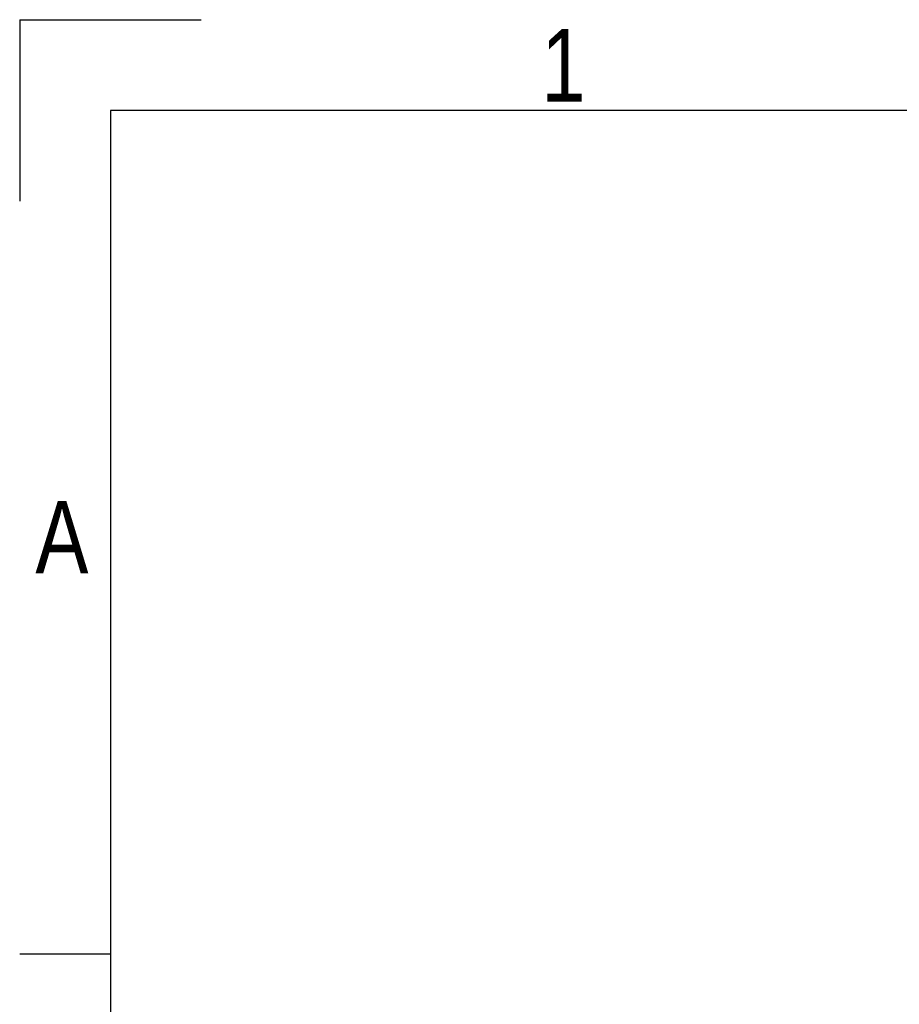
# Model space of a CAD drawing. Header units: millimetres. Extents: x 0 to 420, y 0 to 297.
# Tile 19 of 80: x 0 to 50, y 241 to 297. Entities that reach past the tile are written whole.
import ezdxf

# ---------------------------------------------------------------- set-up
doc = ezdxf.new("R2010")
doc.units = ezdxf.units.MM
doc.layers.add('CARTIGLIO', color=140, linetype='Continuous')
doc.styles.add('SLDTEXTSTYLE2', font='TXT', dxfattribs={"width": 0.821468})

msp = doc.modelspace()

# ---------------------------------------------------------------- linework, layer by layer
at = {"layer": 'CARTIGLIO', "linetype": 'Continuous'}
for p, q in [((0.0059, 296.9968), (0.0059, 286.6484)), ((0.0059, 296.9968), (10.3543, 296.9968)), ((414.8274, 291.8226), (5.1801, 291.8226)), ((5.1801, 291.8226), (5.1801, 5.171)), ((5.1801, 243.7024), (0.0059, 243.7024))]:
    msp.add_line(p, q, dxfattribs=at)

# ---------------------------------------------------------------- texts
at = {"layer": 'CARTIGLIO', "char_height": 4.1394, "attachment_point": 2, "style": 'SLDTEXTSTYLE2'}
for s, insert in [('1', (31.0075, 296.4629)), ('A', (2.4139, 269.5569))]:
    msp.add_mtext(s, dxfattribs=dict(at, insert=insert))

doc.saveas('drawing.dxf')
